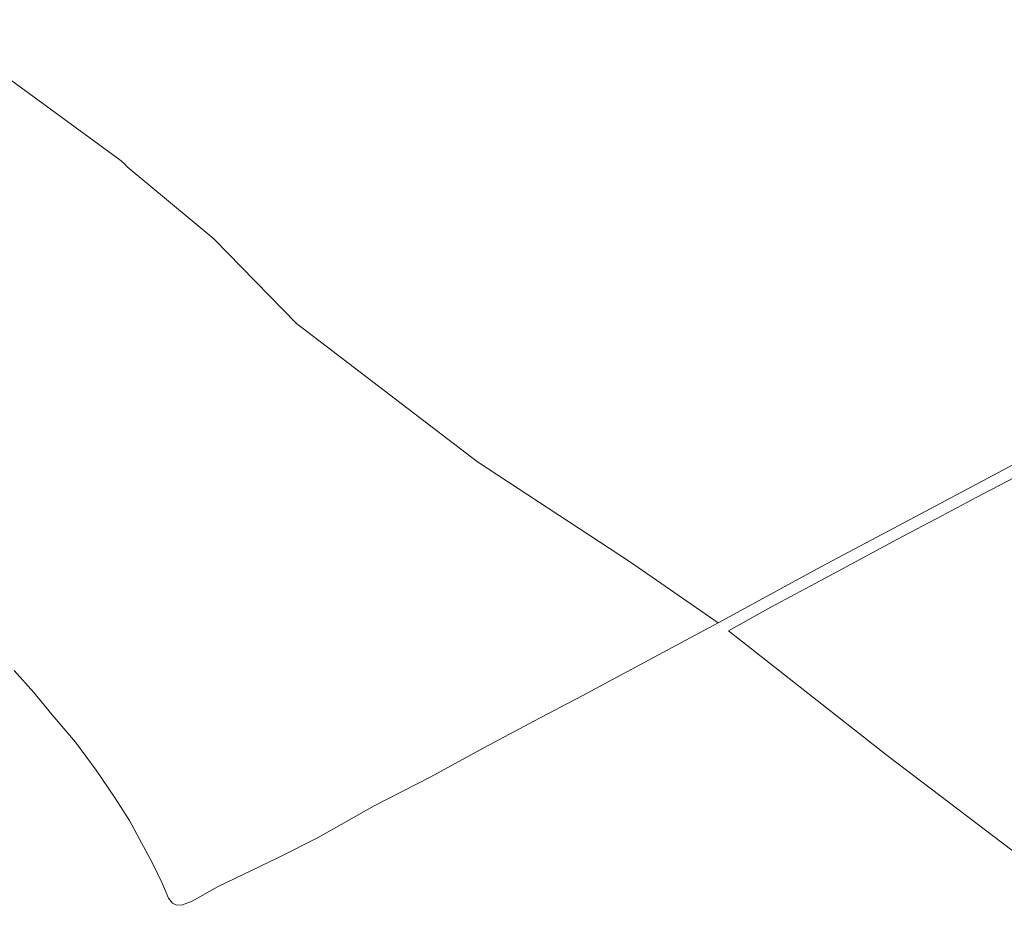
# Model space of a CAD drawing. Extents: x 184075 to 186166, y 346026 to 349063.
# Tile 55 of 136: x 185597 to 185852, y 346135 to 346365. Entities that reach past the tile are written whole.
import ezdxf

# ---------------------------------------------------------------- set-up
doc = ezdxf.new("R2010")
doc.units = 0
doc.layers.add('B-ME-GR-BOUWLAND_AKKERBOUW-GV', color=80, linetype='Continuous', lineweight=13)

msp = doc.modelspace()

# ---------------------------------------------------------------- linework, layer by layer
at = {"layer": 'B-ME-GR-BOUWLAND_AKKERBOUW-GV'}
for points in [[(185573.158, 346364.627, 22.738), (185623.16, 346328.063, 22.839), (185624.002, 346327.294, 22.31), (185624.744, 346326.547, 22.481), (185647.207, 346307.866, 22.47), (185668.626, 346285.918, 22.589), (185715.592, 346250.117, 22.463), (185754.952, 346224.297, 22.376), (185777.925, 346208.394, 22.14), (185756.523, 346196.872, 22.202), (185742.694, 346189.494, 22.271), (185730.198, 346182.898, 22.285), (185716.104, 346175.395, 22.267), (185703.493, 346168.451, 22.289), (185688.749, 346161.007, 22.296), (185674.21, 346152.774, 22.296), (185663.82, 346147.468, 22.252), (185648.193, 346140, 22.245), (185641.576, 346136.282, 22.191), (185639.036, 346135.349, 22.104), (185637.563, 346135.209, 22.093), (185636.529, 346135.736, 22.093), (185635.429, 346137.048, 22.104), (185633.787, 346140.952, 22.144), (185631.189, 346146.256, 22.133), (185628.467, 346151.388, 22.09), (185625.303, 346157.154, 22.071), (185621.426, 346163.215, 22.053), (185616.653, 346170.247, 22.061), (185611.364, 346177.433, 22.057), (185605.327, 346184.514, 22.104), (185600.513, 346190.322, 22.122), (185595.445, 346196.005, 22.155)], [(185866.225, 346255.612, 22.143), (185849.127, 346246.51, 22.092), (185827.565, 346235.089, 22.224), (185804.717, 346223.014, 22.128), (185777.925, 346208.394, 22.14), (185754.952, 346224.297, 22.376), (185715.592, 346250.117, 22.463), (185668.626, 346285.918, 22.589), (185647.207, 346307.866, 22.47), (185624.744, 346326.547, 22.481), (185624.002, 346327.294, 22.31), (185623.16, 346328.063, 22.839), (185573.158, 346364.627, 22.738)], [(185858.776, 346145.982, 22.415), (185821.787, 346174.017, 22.386), (185780.598, 346206.316, 22.173), (185791.57, 346212.452, 22.154), (185803.28, 346218.699, 22.139), (185814.718, 346224.756, 22.117), (185824.42, 346230.048, 22.161), (185835.92, 346236.095, 22.187), (185845.032, 346240.917, 22.114), (185856.586, 346247.018, 22.128)]]:
    msp.add_polyline3d(points, dxfattribs=at)

doc.saveas('drawing.dxf')
